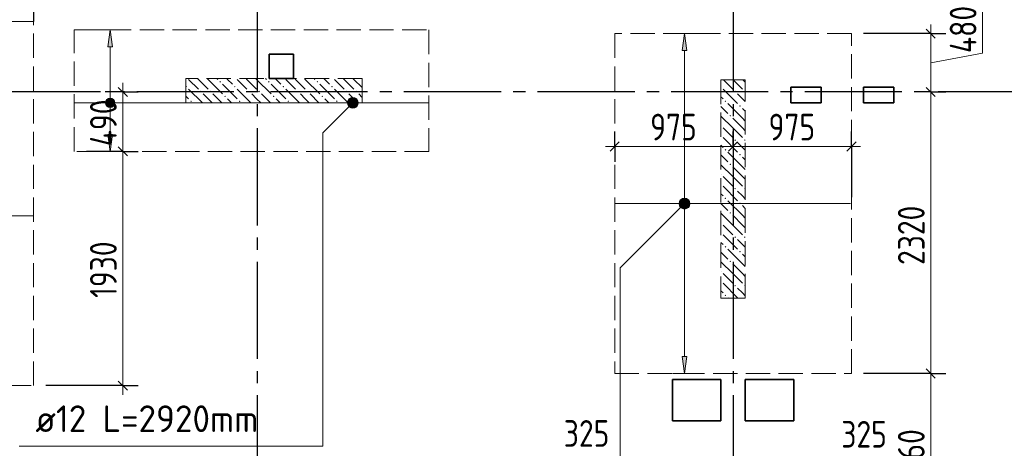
# Model space of a CAD drawing. Header units: millimetres. Extents: x 0 to 64958, y 0 to 42000.
# Tile 6 of 33: x 11846 to 19953, y 24163 to 27695. Entities that reach past the tile are written whole.
import ezdxf

# ---------------------------------------------------------------- set-up
doc = ezdxf.new("R2010")
doc.units = ezdxf.units.MM
doc.linetypes.add('______2', pattern=[270, 200, -70])
doc.linetypes.add('______5', pattern=[1100, 800, -100, 100, -100])
for name, color, linetype, lineweight in [('Standard', 7, 'Continuous', 25), ('ДОП Верх по Х', 7, 'Continuous', 25), ('ЖБ Пилон', 180, 'Continuous', 25), ('Оси', 40, '______5', 18), ('Позиционная метка номер позиции', 7, 'Continuous', 13), ('Примечания', 7, 'Continuous', 25)]:
    doc.layers.add(name, color=color, linetype=linetype, lineweight=lineweight)
doc.layers.add('ЖБ Перекрытие верхний уровень', color=7, linetype='Continuous', lineweight=25, true_color=0xe0e0ff)
doc.styles.add('GOST 2.304-81', font='txt')
doc.styles.add('ISOCPEUR', font='txt')

msp = doc.modelspace()

# ---------------------------------------------------------------- hatches: boundary and pattern name
at = {"layer": 'ДОП Верх по Х', "linetype": 'Continuous', "lineweight": 13, "transparency": 33554687}
for points in [[(12610.6, 27470), (12590.6, 27610), (12570.6, 27470)], [(17340, 27440), (17320, 27580), (17300, 27440)], [(12553.1, 27010), (12628.1, 27010), (12622.9, 27028.8)], [(12553.1, 27010), (12622.9, 27028.8), (12558.4, 27028.8)], [(12558.4, 26991.2), (12628.1, 27010), (12553.1, 27010)], [(12558.4, 27028.8), (12622.9, 27028.8), (12609.4, 27042.3)], [(12558.4, 27028.8), (12609.4, 27042.3), (12571.9, 27042.3)], [(12558.4, 26991.2), (12622.9, 26991.2), (12628.1, 27010)], [(12571.9, 27042.3), (12609.4, 27042.3), (12590.6, 27047.5)], [(12571.9, 26977.8), (12622.9, 26991.2), (12558.4, 26991.2)], [(12571.9, 26977.8), (12609.4, 26977.8), (12622.9, 26991.2)], [(12609.4, 26977.8), (12571.9, 26977.8), (12590.6, 26972.5)], [(17282.5, 26180), (17357.5, 26180), (17352.2, 26198.7)], [(17282.5, 26180), (17352.2, 26198.7), (17287.7, 26198.7)], [(17287.7, 26198.7), (17352.2, 26198.7), (17338.7, 26212.2)], [(17287.7, 26198.7), (17338.7, 26212.2), (17301.2, 26212.2)], [(17301.2, 26212.2), (17338.7, 26212.2), (17320, 26217.5)], [(17287.7, 26161.2), (17357.5, 26180), (17282.5, 26180)], [(17287.7, 26161.2), (17352.2, 26161.2), (17357.5, 26180)], [(17301.2, 26147.7), (17352.2, 26161.2), (17287.7, 26161.2)], [(17301.2, 26147.7), (17338.7, 26147.7), (17352.2, 26161.2)], [(17338.7, 26147.7), (17301.2, 26147.7), (17320, 26142.5)]]:
    msp.add_hatch(color=7, dxfattribs=at).paths.add_polyline_path(points)
for points in [[(12610.6, 26750), (12590.6, 26610), (12570.6, 26750)], [(17340, 24920), (17320, 24780), (17300, 24920)]]:
    msp.add_hatch(color=7, dxfattribs=at).paths.add_polyline_path(points, flags=16)
at = {"layer": 'ЖБ Пилон', "linetype": 'Continuous', "lineweight": 18, "transparency": 33554687}
for points in [[(13490.5, 27183.1), (13497, 27189.6), (13503.4, 27183.1), (13497, 27176.6)], [(13890.5, 27183.1), (13897, 27189.6), (13903.4, 27183.1), (13897, 27176.6)], [(14290.5, 27183.1), (14297, 27189.6), (14303.4, 27183.1), (14297, 27176.6)], [(13215, 27147.7), (13216.9, 27149.6), (13223.4, 27143.1), (13216.9, 27136.6), (13215, 27138.6)], [(13330.5, 27103.1), (13337, 27109.6), (13343.5, 27103.1), (13337, 27096.6)], [(13410.5, 27103.1), (13416.9, 27109.6), (13423.4, 27103.1), (13416.9, 27096.6)], [(13610.5, 27143.1), (13616.9, 27149.6), (13623.4, 27143.1), (13616.9, 27136.6)], [(13730.5, 27103.1), (13737, 27109.6), (13743.5, 27103.1), (13737, 27096.6)], [(13810.5, 27103.1), (13816.9, 27109.6), (13823.4, 27103.1), (13816.9, 27096.6)], [(14010.5, 27143.1), (14016.9, 27149.6), (14023.4, 27143.1), (14016.9, 27136.6)], [(14130.5, 27103.1), (14137, 27109.6), (14143.5, 27103.1), (14137, 27096.6)], [(14210.5, 27103.1), (14216.9, 27109.6), (14223.4, 27103.1), (14216.9, 27096.6)], [(14410.5, 27143.1), (14416.9, 27149.6), (14423.4, 27143.1), (14416.9, 27136.6)], [(14530.5, 27103.1), (14537, 27109.6), (14543.5, 27103.1), (14537, 27096.6)], [(14610.5, 27103.1), (14616.9, 27109.6), (14623.4, 27103.1), (14616.9, 27096.6)], [(17620, 27146.6), (17623.4, 27143.1), (17620, 27139.7)], [(17730.5, 27103.1), (17737, 27109.6), (17743.5, 27103.1), (17737, 27096.6)], [(17810.5, 27103.1), (17816.9, 27109.6), (17820, 27106.6), (17820, 27099.7), (17816.9, 27096.6)], [(13250.5, 27023.1), (13257, 27029.6), (13263.5, 27023.1), (13257, 27016.6)], [(13530.5, 27063.1), (13537, 27069.6), (13543.5, 27063.1), (13537, 27056.6)], [(13650.5, 27023.1), (13657, 27029.6), (13663.5, 27023.1), (13657, 27016.6)], [(13930.5, 27063.1), (13937, 27069.6), (13943.5, 27063.1), (13937, 27056.6)], [(14050.5, 27023.1), (14057, 27029.6), (14063.5, 27023.1), (14057, 27016.6)], [(14330.5, 27063.1), (14337, 27069.6), (14343.5, 27063.1), (14337, 27056.6)], [(14450.5, 27023.1), (14457, 27029.6), (14463.5, 27023.1), (14457, 27016.6)], [(17650.5, 27023.1), (17657, 27029.6), (17663.5, 27023.1), (17657, 27016.6)], [(17770.5, 26983.1), (17777, 26989.6), (17783.5, 26983.1), (17777, 26976.6)], [(17690.5, 26903.1), (17697, 26909.6), (17703.4, 26903.1), (17697, 26896.6)], [(17620, 26826.6), (17623.4, 26823.1), (17620, 26819.7)], [(17620, 26746.6), (17623.4, 26743.1), (17620, 26739.7)], [(17730.5, 26703.1), (17737, 26709.6), (17743.5, 26703.1), (17737, 26696.6)], [(17810.5, 26703.1), (17816.9, 26709.6), (17820, 26706.6), (17820, 26699.7), (17816.9, 26696.6)], [(17650.5, 26623.1), (17657, 26629.6), (17663.5, 26623.1), (17657, 26616.6)], [(17770.5, 26583.1), (17777, 26589.6), (17783.5, 26583.1), (17777, 26576.6)], [(17690.5, 26503.1), (17697, 26509.6), (17703.4, 26503.1), (17697, 26496.6)], [(17620, 26426.6), (17623.4, 26423.1), (17620, 26419.7)], [(17620, 26346.6), (17623.4, 26343.1), (17620, 26339.7)], [(17730.5, 26303.1), (17737, 26309.6), (17743.5, 26303.1), (17737, 26296.6)], [(17810.5, 26303.1), (17816.9, 26309.6), (17820, 26306.6), (17820, 26299.7), (17816.9, 26296.6)], [(17650.5, 26223.1), (17657, 26229.6), (17663.5, 26223.1), (17657, 26216.6)], [(17770.5, 26183.1), (17777, 26189.6), (17783.5, 26183.1), (17777, 26176.6)], [(17690.5, 26103.1), (17697, 26109.6), (17703.4, 26103.1), (17697, 26096.6)], [(17620, 26026.6), (17623.4, 26023.1), (17620, 26019.7)], [(17620, 25946.6), (17623.4, 25943.1), (17620, 25939.7)], [(17730.5, 25903.1), (17737, 25909.6), (17743.5, 25903.1), (17737, 25896.6)], [(17810.5, 25903.1), (17816.9, 25909.6), (17820, 25906.6), (17820, 25899.7), (17816.9, 25896.6)], [(17650.5, 25823.1), (17657, 25829.6), (17663.5, 25823.1), (17657, 25816.6)], [(17770.5, 25783.1), (17777, 25789.6), (17783.5, 25783.1), (17777, 25776.6)], [(17690.5, 25703.1), (17697, 25709.6), (17703.4, 25703.1), (17697, 25696.6)], [(17620, 25626.6), (17623.4, 25623.1), (17620, 25619.7)], [(17620, 25546.6), (17623.4, 25543.1), (17620, 25539.7)], [(17730.5, 25503.1), (17737, 25509.6), (17743.5, 25503.1), (17737, 25496.6)], [(17810.5, 25503.1), (17816.9, 25509.6), (17820, 25506.6), (17820, 25499.7), (17816.9, 25496.6)], [(17650.5, 25423.1), (17657, 25429.6), (17663.5, 25423.1), (17657, 25416.6)]]:
    msp.add_hatch(color=7, dxfattribs=at).paths.add_polyline_path(points, flags=16)
at = {"layer": 'Позиционная метка номер позиции', "linetype": 'Continuous', "lineweight": 13, "transparency": 33554687}
for points in [[(14620.7, 26978.2), (14557.1, 27041.8), (14545.6, 27021.5)], [(14620.7, 26978.2), (14545.6, 27021.5), (14600.4, 26966.7)], [(14600.4, 26966.7), (14545.6, 27021.5), (14545.6, 26998.5)], [(14600.4, 26966.7), (14545.6, 26998.5), (14577.4, 26966.7)], [(14577.4, 26966.7), (14545.6, 26998.5), (14557.1, 26978.2)], [(14632.2, 26998.5), (14577.4, 27053.3), (14557.1, 27041.8)], [(14632.2, 26998.5), (14557.1, 27041.8), (14620.7, 26978.2)], [(14632.2, 27021.5), (14600.4, 27053.3), (14577.4, 27053.3)], [(14632.2, 27021.5), (14577.4, 27053.3), (14632.2, 26998.5)], [(14600.4, 27053.3), (14632.2, 27021.5), (14620.7, 27041.8)], [(17351.8, 26148.2), (17288.2, 26211.8), (17276.7, 26191.5)], [(17351.8, 26148.2), (17276.7, 26191.5), (17331.5, 26136.7)], [(17331.5, 26136.7), (17276.7, 26191.5), (17276.7, 26168.5)], [(17363.3, 26168.5), (17308.5, 26223.3), (17288.2, 26211.8)], [(17363.3, 26168.5), (17288.2, 26211.8), (17351.8, 26148.2)], [(17363.3, 26191.5), (17331.5, 26223.3), (17308.5, 26223.3)], [(17363.3, 26191.5), (17308.5, 26223.3), (17363.3, 26168.5)], [(17331.5, 26223.3), (17363.3, 26191.5), (17351.8, 26211.8)], [(17331.5, 26136.7), (17276.7, 26168.5), (17308.5, 26136.7)], [(17308.5, 26136.7), (17276.7, 26168.5), (17288.2, 26148.2)]]:
    msp.add_hatch(color=7, dxfattribs=at).paths.add_polyline_path(points)

# ---------------------------------------------------------------- linework, layer by layer
at = {"layer": 'Standard', "color": 251, "linetype": 'Continuous', "lineweight": -3, "true_color": 0x656565, "transparency": 33554687}
for p, q in [((11960, 28080), (11960, 27680)), ((19347.4, 27580), (18795, 27580)), ((19347.4, 27580), (19222.4, 27580)), ((19347.4, 27580), (19472.4, 27580)), ((12695, 27100), (12548.9, 27100)), ((12695, 27100), (12570, 27100)), ((12695, 27100), (12820, 27100)), ((19347.4, 27100), (19222.4, 27100)), ((19347.4, 27100), (19472.4, 27100)), ((19347.4, 27100), (19347.4, 27100)), ((16745, 26650), (16745, 26775)), ((17720, 26650), (17720, 26775)), ((18695, 26650), (18695, 26775)), ((12695, 26610), (12570, 26610)), ((12695, 26610), (12820, 26610)), ((16745, 26650), (16745, 26525)), ((16745, 26650), (16745, 26629.9)), ((17720, 26650), (17720, 26525)), ((17720, 26650), (17720, 26650)), ((18695, 26650), (18695, 26525)), ((18695, 26650), (18695, 26232.7)), ((19347.4, 24780), (19222.4, 24780)), ((19347.4, 24780), (19472.4, 24780)), ((12695, 24680), (12060, 24680)), ((12695, 24680), (12570, 24680)), ((12695, 24680), (12820, 24680))]:
    msp.add_line(p, q, dxfattribs=at)
at = {"layer": 'Standard', "color": 7, "linetype": 'Continuous', "lineweight": 13, "transparency": 33554687}
for p, q in [((19774.3, 27420), (19774.3, 27826.6)), ((19347.4, 27580), (19347.4, 27655)), ((19347.4, 27100), (19347.4, 27580)), ((19347.4, 27340), (19774.3, 27420)), ((12695, 27100), (12695, 27175)), ((12695, 27100), (12695, 26610)), ((19347.4, 24780), (19347.4, 27100)), ((16745, 26650), (16670, 26650)), ((17720, 26650), (16745, 26650)), ((18695, 26650), (17720, 26650)), ((18695, 26650), (18770, 26650)), ((19347.4, 23420), (19347.4, 24780)), ((12695, 24680), (12695, 24605))]:
    msp.add_line(p, q, dxfattribs=at)
at = {"layer": 'Standard', "color": 7, "linetype": 'Continuous', "lineweight": 25, "transparency": 33554687}
for p, q in [((19384.9, 27542.5), (19309.9, 27617.5)), ((12657.5, 27137.5), (12732.5, 27062.5)), ((19384.9, 27062.5), (19309.9, 27137.5)), ((16782.5, 26687.5), (16707.5, 26612.5)), ((17757.5, 26687.5), (17682.5, 26612.5)), ((18732.5, 26687.5), (18657.5, 26612.5)), ((12657.5, 26647.5), (12732.5, 26572.5)), ((19384.9, 24742.5), (19309.9, 24817.5)), ((12657.5, 24717.5), (12732.5, 24642.5))]:
    msp.add_line(p, q, dxfattribs=at)
at = {"layer": 'Standard', "color": 251, "linetype": 'Continuous', "lineweight": -3, "true_color": 0x656565, "transparency": 33554687}
for points in [[(12695, 26610), (12678, 26610), (12678, 26610), (12395, 26610)], [(19347.4, 24780), (19330.4, 24780), (19330.4, 24780), (18795, 24780)]]:
    msp.add_lwpolyline(points, dxfattribs=at)
at = {"layer": 'Standard', "color": 7, "linetype": 'Continuous', "lineweight": 13, "transparency": 33554687}
msp.add_lwpolyline([(12695, 26610), (12695, 26554.6), (12695, 26554.6), (12695, 24680)], dxfattribs=at)
at = {"layer": 'ДОП Верх по Х', "color": 251, "linetype": 'Continuous', "lineweight": 13, "true_color": 0x494949, "transparency": 33554687}
for p, q in [((12590.6, 27610), (12490.6, 27610)), ((12590.6, 27610), (12570.6, 27470)), ((12610.6, 27470), (12590.6, 27610)), ((12590.6, 27610), (12690.6, 27610)), ((12590.6, 27610), (12590.6, 27610)), ((17320, 27580), (17220, 27580)), ((17320, 27580), (17300, 27440)), ((17340, 27440), (17320, 27580)), ((17320, 27580), (17420, 27580)), ((17320, 27580), (17320, 27580)), ((12570.6, 27470), (12610.6, 27470)), ((12590.6, 27040), (12590.6, 27470)), ((17300, 27440), (17340, 27440)), ((17320, 26210), (17320, 27440)), ((12553.1, 27010), (12553.1, 27010)), ((12628.1, 27010), (12628.1, 27010)), ((12590.6, 26750), (12590.6, 26980)), ((12590.6, 26610), (12570.6, 26750)), ((12570.6, 26750), (12610.6, 26750)), ((12610.6, 26750), (12590.6, 26610)), ((12590.6, 26610), (12490.6, 26610)), ((12590.6, 26610), (12690.6, 26610)), ((12590.6, 26610), (12590.6, 26610)), ((17282.5, 26180), (17282.5, 26180)), ((17320, 24920), (17320, 26150)), ((17357.5, 26180), (17357.5, 26180)), ((17320, 24780), (17300, 24920)), ((17300, 24920), (17340, 24920)), ((17340, 24920), (17320, 24780)), ((17320, 24780), (17220, 24780)), ((17320, 24780), (17420, 24780)), ((17320, 24780), (17320, 24780))]:
    msp.add_line(p, q, dxfattribs=at)
at = {"layer": 'ДОП Верх по Х', "color": 7, "linetype": 'Continuous', "lineweight": 18, "transparency": 33554687}
for p, q in [((15209, 27010), (12301, 27010)), ((16752, 26180), (18688, 26180)), ((9047, 26080), (11953, 26080))]:
    msp.add_line(p, q, dxfattribs=at)
at = {"layer": 'ДОП Верх по Х', "color": 7, "linetype": 'Continuous', "lineweight": 13, "transparency": 33554687}
msp.add_line((11955.4, 24180), (14041.4, 24180), dxfattribs=at)
at = {"layer": 'ДОП Верх по Х', "color": 251, "linetype": 'Continuous', "lineweight": 13, "true_color": 0x494949, "transparency": 33554687}
for centre in [(12590.6, 27010), (17320, 26180)]:
    msp.add_circle(centre, 37.5, dxfattribs=at)
at = {"layer": 'ЖБ Перекрытие верхний уровень', "color": 7, "linetype": 'Continuous', "lineweight": 35, "transparency": 33554687}
for p, q in [((14100, 27410), (13900, 27410)), ((13900, 27410), (13900, 27210)), ((14100, 27210), (14100, 27410)), ((13900, 27210), (14100, 27210)), ((18445, 27140), (18195, 27140)), ((18195, 27140), (18195, 27010)), ((18445, 27010), (18445, 27140)), ((19045, 27140), (18795, 27140)), ((18795, 27140), (18795, 27010)), ((19045, 27010), (19045, 27140)), ((18195, 27010), (18445, 27010)), ((18795, 27010), (19045, 27010)), ((17620, 24730), (17220, 24730)), ((17220, 24730), (17220, 24390)), ((17620, 24390), (17620, 24730)), ((18220, 24730), (17820, 24730)), ((17820, 24730), (17820, 24390)), ((18220, 24390), (18220, 24730)), ((17220, 24390), (17620, 24390)), ((17820, 24390), (18220, 24390))]:
    msp.add_line(p, q, dxfattribs=at)
at = {"layer": 'ЖБ Пилон', "color": 253, "linetype": '______2', "lineweight": 13, "true_color": 0xa0a0a0, "transparency": 33554687}
for p, q in [((14665, 27210), (13215, 27210)), ((13215, 27210), (13215, 27010)), ((14665, 27010), (14665, 27210)), ((17620, 27200), (17620, 25400)), ((17820, 27200), (17620, 27200)), ((17820, 25400), (17820, 27200)), ((13215, 27010), (14665, 27010)), ((17620, 25400), (17820, 25400))]:
    msp.add_line(p, q, dxfattribs=at)
at = {"layer": 'ЖБ Пилон', "color": 9, "linetype": 'Continuous', "lineweight": 18, "true_color": 0xc7c7c7, "transparency": 33554687}
for p, q in [((13237, 27203.1), (13316.9, 27123.1)), ((13316.9, 27203.1), (13310.1, 27210)), ((13316.9, 27203.1), (13397, 27123.1)), ((13390.1, 27210), (13397, 27203.1)), ((13397, 27203.1), (13516.9, 27083.1)), ((13470.1, 27210), (13477, 27203.1)), ((13516.9, 27163.1), (13637, 27043.1)), ((13557, 27203.1), (13550.1, 27210)), ((13597, 27163.1), (13557, 27203.1)), ((13637, 27203.1), (13716.9, 27123.1)), ((13716.9, 27203.1), (13710.1, 27210)), ((13716.9, 27203.1), (13797, 27123.1)), ((13790.1, 27210), (13797, 27203.1)), ((13797, 27203.1), (13916.9, 27083.1)), ((13870.1, 27210), (13877, 27203.1)), ((13916.9, 27163.1), (14037, 27043.1)), ((13957, 27203.1), (13950.1, 27210)), ((13997, 27163.1), (13957, 27203.1)), ((14037, 27203.1), (14116.9, 27123.1)), ((14116.9, 27203.1), (14110.1, 27210)), ((14116.9, 27203.1), (14197, 27123.1)), ((14190.1, 27210), (14197, 27203.1)), ((14197, 27203.1), (14316.9, 27083.1)), ((14270.1, 27210), (14277, 27203.1)), ((14316.9, 27163.1), (14437, 27043.1)), ((14357, 27203.1), (14350.1, 27210)), ((14397, 27163.1), (14357, 27203.1)), ((14437, 27203.1), (14516.9, 27123.1)), ((14516.9, 27203.1), (14510.1, 27210)), ((14516.9, 27203.1), (14597, 27123.1)), ((14590.1, 27210), (14597, 27203.1)), ((14597, 27203.1), (14665, 27135.1)), ((17640.1, 27200), (17716.9, 27123.1)), ((17720.1, 27200), (17797, 27123.1)), ((17800.1, 27200), (17820, 27180.1)), ((13237, 27123.1), (13350.1, 27010)), ((13397, 27043.1), (13357, 27083.1)), ((13437, 27083.1), (13510.1, 27010)), ((13637, 27123.1), (13750.1, 27010)), ((13797, 27043.1), (13757, 27083.1)), ((13837, 27083.1), (13910.1, 27010)), ((14037, 27123.1), (14150.1, 27010)), ((14197, 27043.1), (14157, 27083.1)), ((14237, 27083.1), (14310.1, 27010)), ((14437, 27123.1), (14550.1, 27010)), ((14597, 27043.1), (14557, 27083.1)), ((14637, 27083.1), (14665, 27055.1)), ((17637, 27123.1), (17757, 27003.1)), ((17797, 27043.1), (17757, 27083.1)), ((13215, 27065.1), (13237, 27043.1)), ((13430.1, 27010), (13397, 27043.1)), ((13557, 27043.1), (13590.1, 27010)), ((13830.1, 27010), (13797, 27043.1)), ((13957, 27043.1), (13990.1, 27010)), ((14230.1, 27010), (14197, 27043.1)), ((14357, 27043.1), (14390.1, 27010)), ((14630.1, 27010), (14597, 27043.1)), ((17620, 27060.1), (17637, 27043.1)), ((17797, 26883.1), (17677, 27003.1)), ((17820, 27020.1), (17797, 27043.1)), ((17620, 26980.1), (17677, 26923.1)), ((17797, 26963.1), (17820, 26940.1)), ((17716.9, 26803.1), (17620, 26900.1)), ((17716.9, 26883.1), (17797, 26803.1)), ((17797, 26883.1), (17820, 26860.1)), ((17637, 26803.1), (17716.9, 26723.1)), ((17716.9, 26803.1), (17797, 26723.1)), ((17797, 26803.1), (17820, 26780.1)), ((17637, 26723.1), (17757, 26603.1)), ((17797, 26643.1), (17757, 26683.1)), ((17620, 26660.1), (17637, 26643.1)), ((17797, 26483.1), (17677, 26603.1)), ((17820, 26620.1), (17797, 26643.1)), ((17620, 26580.1), (17677, 26523.1)), ((17797, 26563.1), (17820, 26540.1)), ((17716.9, 26403.1), (17620, 26500.1)), ((17716.9, 26483.1), (17797, 26403.1)), ((17797, 26483.1), (17820, 26460.1)), ((17637, 26403.1), (17716.9, 26323.1)), ((17716.9, 26403.1), (17797, 26323.1)), ((17797, 26403.1), (17820, 26380.1)), ((17637, 26323.1), (17757, 26203.1)), ((17797, 26243.1), (17757, 26283.1)), ((17620, 26260.1), (17637, 26243.1)), ((17797, 26083.1), (17677, 26203.1)), ((17820, 26220.1), (17797, 26243.1)), ((17620, 26180.1), (17677, 26123.1)), ((17797, 26163.1), (17820, 26140.1)), ((17716.9, 26003.1), (17620, 26100.1)), ((17716.9, 26083.1), (17797, 26003.1)), ((17797, 26083.1), (17820, 26060.1)), ((17637, 26003.1), (17716.9, 25923.1)), ((17716.9, 26003.1), (17797, 25923.1)), ((17797, 26003.1), (17820, 25980.1)), ((17637, 25923.1), (17757, 25803.1)), ((17797, 25843.1), (17757, 25883.1)), ((17620, 25860.1), (17637, 25843.1)), ((17797, 25683.1), (17677, 25803.1)), ((17820, 25820.1), (17797, 25843.1)), ((17620, 25780.1), (17677, 25723.1)), ((17797, 25763.1), (17820, 25740.1)), ((17716.9, 25603.1), (17620, 25700.1)), ((17716.9, 25683.1), (17797, 25603.1)), ((17797, 25683.1), (17820, 25660.1)), ((17637, 25603.1), (17716.9, 25523.1)), ((17716.9, 25603.1), (17797, 25523.1)), ((17797, 25603.1), (17820, 25580.1)), ((17620, 25460.1), (17637, 25443.1)), ((17637, 25523.1), (17757, 25403.1)), ((17797, 25443.1), (17757, 25483.1)), ((17680.1, 25400), (17677, 25403.1)), ((17820, 25420.1), (17797, 25443.1))]:
    msp.add_line(p, q, dxfattribs=at)
at = {"layer": 'Оси', "color": 8, "linetype": '______5', "lineweight": -3, "transparency": 33554687}
for p, q in [((13800, 38900), (13800, 15270)), ((17720, 38900), (17720, 15270)), ((49910, 27100), (4600, 27100))]:
    msp.add_line(p, q, dxfattribs=at)
at = {"layer": 'Позиционная метка номер позиции', "color": 7, "linetype": 'Continuous', "lineweight": 13, "transparency": 33554687}
for p, q in [((14557.1, 27041.8), (14557.1, 27041.8)), ((14620.7, 27041.8), (14620.7, 27041.8)), ((14557.1, 26978.2), (14557.1, 26978.2)), ((14620.7, 26978.2), (14620.7, 26978.2)), ((17288.2, 26211.8), (17288.2, 26211.8)), ((17351.8, 26211.8), (17351.8, 26211.8)), ((17288.2, 26148.2), (17288.2, 26148.2)), ((17351.8, 26148.2), (17351.8, 26148.2))]:
    msp.add_line(p, q, dxfattribs=at)
for points in [[(14588.9, 27010), (14341.4, 26762.5), (14341.4, 24180), (11841.4, 24180)], [(17320, 26180), (16789.7, 25649.7), (16789.7, 16870), (19289.7, 16870)]]:
    msp.add_lwpolyline(points, dxfattribs=at)
for centre in [(14588.9, 27010), (17320, 26180)]:
    msp.add_circle(centre, 45, dxfattribs=at)
at = {"layer": 'Примечания', "color": 7, "linetype": '______2', "lineweight": 18, "transparency": 33554687}
for p, q in [((11960, 27680), (9040, 27680)), ((11960, 24680), (11960, 27680)), ((12295, 26610), (12295, 27610)), ((12295, 27610), (15215, 27610)), ((15215, 27610), (15215, 26610)), ((18695, 27580), (16745, 27580)), ((16745, 27580), (16745, 24780)), ((18695, 24780), (18695, 27580)), ((15215, 26610), (12295, 26610)), ((16745, 24780), (18695, 24780)), ((9040, 24680), (11960, 24680))]:
    msp.add_line(p, q, dxfattribs=at)

# ---------------------------------------------------------------- texts
at = {"layer": 'Standard', "color": 7, "linetype": 'Continuous', "lineweight": 25, "transparency": 33554687, "char_height": 220, "attachment_point": 7, "rotation": 90, "style": 'GOST 2.304-81'}
for s, insert, width in [('480', (19724.3, 27420), 531.973), ('490', (12645, 26651.7), 531.973), ('2320', (19297.4, 25674.2), 657.046), ('1930', (12645, 25402.6), 610.159), ('1360', (19297.4, 23857.6), 610.171)]:
    msp.add_mtext(s, dxfattribs=dict(at, insert=insert, width=width))
at = {"layer": 'Standard', "color": 7, "linetype": 'Continuous', "lineweight": 25, "transparency": 33554687, "char_height": 220, "attachment_point": 7, "style": 'GOST 2.304-81'}
for s, insert, width in [('975', (17037.1, 26700), 516.384), ('975', (18012.1, 26700), 516.396), ('325', (16325.9, 24176.1), 500.82), ('325', (18611.2, 24169), 500.814)]:
    msp.add_mtext(s, dxfattribs=dict(at, insert=insert, width=width))
at = {"layer": 'ДОП Верх по Х', "color": 7, "linetype": 'Continuous', "lineweight": 13, "transparency": 33554687, "insert": (11975.4, 24297.3), "char_height": 220, "width": 2150.516, "attachment_point": 7, "style": 'ISOCPEUR'}
msp.add_mtext('\\W0.96;ø12 L=2920mm ', dxfattribs=at)

doc.saveas('drawing.dxf')
